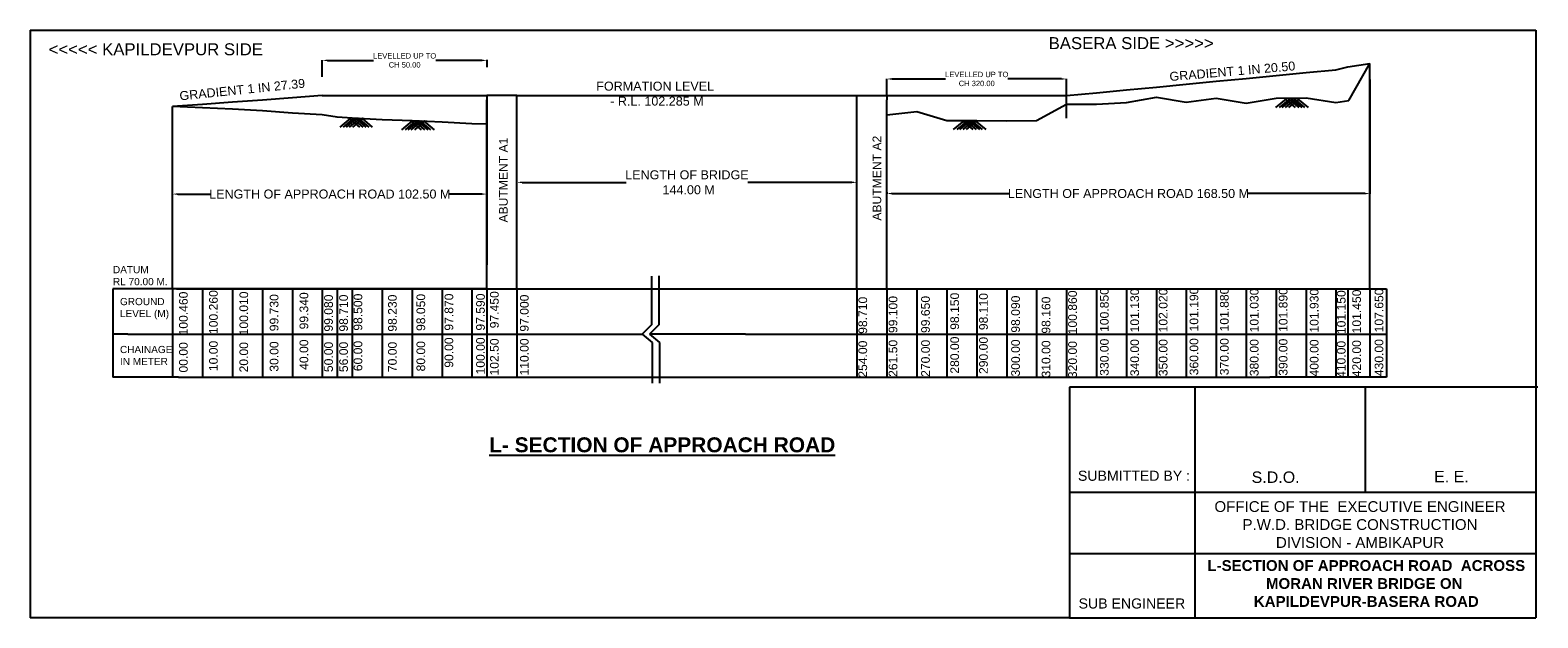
# Model space of a CAD drawing. Header units: metres. Extents: x 4624061 to 4875892, y -237585 to -139458.
import ezdxf

# ---------------------------------------------------------------- set-up
doc = ezdxf.new("R2010")
doc.units = ezdxf.units.M
doc.header["$LTSCALE"] = 20
doc.header["$MEASUREMENT"] = 0
doc.layers.add('GROUND_LVL', color=114, linetype='Continuous')
doc.styles.add('ARIAL', font='arial.ttf')
doc.styles.get("Standard").update_dxf_attribs({"font": 'arial.ttf', "height": 700})
doc.dimstyles.get("Standard").update_dxf_attribs({"dimscale": 0.507, "dimtxt": 700, "dimasz": 1700, "dimexe": 50, "dimexo": 25, "dimgap": 0.09, "dimtad": 0, "dimtoh": 1, "dimdec": 0, "dimzin": 0, "dimdsep": 46, "dimtxsty": 'Standard', "dimcen": 0.09, "dimclrd": 256, "dimclre": 256, "dimadec": 0, "dimazin": 0, "dimtfac": 1, "dimtdec": 0, "dimtix": 1, "dimtofl": 0, "dimtmove": 0, "dimatfit": 0, "dimfxl": 50, "dimtolj": 1, "dimtzin": 0, "dimlwd": -1, "dimlwe": -1, "dimarcsym": 0})

# ---------------------------------------------------------------- blocks, each defined once
blk = doc.blocks.new('*D33')
at = {"transparency": 16777216}
for p, q in [((4705361, -182663), (4705361, -164841)), ((4706223, -164867), (4723594, -164867)), ((4761308, -164867), (4743936, -164867)), ((4762169, -166046), (4762169, -164841))]:
    blk.add_line(p, q, dxfattribs=at)
for points in [[(4706223, -164723), (4706223, -165010), (4705361, -164867)], [(4761308, -164723), (4761308, -165010), (4762169, -164867)]]:
    blk.add_solid(points, dxfattribs=at)
at = {"layer": 'Defpoints', "color": 0, "transparency": 16777216}
for p in [(4762169, -164867), (4762169, -166059), (4705361, -182675)]:
    blk.add_point(p, dxfattribs=at)
at = {"color": 0, "transparency": 16777216, "insert": (4733765, -164867), "char_height": 700, "attachment_point": 5}
blk.add_mtext('\\A1;{\\H2.1429x;LENGTH OF BRIDGE\\P 144.00 M}', dxfattribs=at)
blk = doc.blocks.new('*D34')
at = {"transparency": 16777216}
for p, q in [((4700361, -151123), (4700361, -166853)), ((4647861, -166815), (4647861, -166803)), ((4648723, -166828), (4654121, -166828)), ((4699499, -166828), (4694100, -166828))]:
    blk.add_line(p, q, dxfattribs=at)
for points in [[(4648723, -166684), (4648723, -166972), (4647861, -166828)], [(4699499, -166684), (4699499, -166972), (4700361, -166828)]]:
    blk.add_solid(points, dxfattribs=at)
at = {"layer": 'Defpoints', "color": 0, "transparency": 16777216}
for p in [(4700361, -151110), (4647861, -166828), (4700361, -166828)]:
    blk.add_point(p, dxfattribs=at)
at = {"color": 0, "transparency": 16777216, "insert": (4674111, -166828), "char_height": 700, "attachment_point": 5}
blk.add_mtext('\\A1;{\\H2.1429x;LENGTH OF APPROACH ROAD 102.50 M}', dxfattribs=at)
blk = doc.blocks.new('*D35')
at = {"transparency": 16777216}
for p, q in [((4847855, -147682), (4847855, -166763)), ((4767169, -166496), (4767169, -166763)), ((4768031, -166737), (4787523, -166737)), ((4846993, -166737), (4827502, -166737))]:
    blk.add_line(p, q, dxfattribs=at)
for points in [[(4768031, -166594), (4768031, -166881), (4767169, -166737)], [(4846993, -166594), (4846993, -166881), (4847855, -166737)]]:
    blk.add_solid(points, dxfattribs=at)
at = {"layer": 'Defpoints', "color": 0, "transparency": 16777216}
for p in [(4847855, -147669), (4767169, -166483), (4847855, -166737)]:
    blk.add_point(p, dxfattribs=at)
at = {"color": 0, "transparency": 16777216, "insert": (4807512, -166737), "char_height": 700, "attachment_point": 5}
blk.add_mtext('\\A1;{\\H2.1429x;LENGTH OF APPROACH ROAD 168.50 M}', dxfattribs=at)
blk = doc.blocks.new('*D36')
at = {"transparency": 16777216}
for p, q in [((4767169, -150378), (4767169, -147585)), ((4768031, -147610), (4776968, -147610)), ((4796308, -147610), (4787371, -147610)), ((4797169, -150378), (4797169, -147585))]:
    blk.add_line(p, q, dxfattribs=at)
for points in [[(4768031, -147466), (4768031, -147754), (4767169, -147610)], [(4796308, -147466), (4796308, -147754), (4797169, -147610)]]:
    blk.add_solid(points, dxfattribs=at)
at = {"layer": 'Defpoints', "color": 0, "transparency": 16777216}
for p in [(4797169, -147610), (4767169, -150390), (4797169, -150390)]:
    blk.add_point(p, dxfattribs=at)
at = {"color": 0, "transparency": 16777216, "insert": (4782169, -147610), "char_height": 700, "attachment_point": 5}
blk.add_mtext('\\A1;{\\H1.2857x;LEVELLED UP TO \\PCH 320.00}', dxfattribs=at)
blk = doc.blocks.new('*D37')
at = {"transparency": 16777216}
for p, q in [((4672861, -147273), (4672861, -144480)), ((4673723, -144505), (4681409, -144505)), ((4699499, -144505), (4691812, -144505)), ((4700361, -144431), (4700361, -144531))]:
    blk.add_line(p, q, dxfattribs=at)
for points in [[(4673723, -144362), (4673723, -144649), (4672861, -144505)], [(4699499, -144362), (4699499, -144649), (4700361, -144505)]]:
    blk.add_solid(points, dxfattribs=at)
at = {"layer": 'Defpoints', "color": 0, "transparency": 16777216}
for p in [(4700361, -144419), (4700361, -144505), (4672861, -147285)]:
    blk.add_point(p, dxfattribs=at)
at = {"color": 0, "transparency": 16777216, "insert": (4686611, -144505), "char_height": 700, "attachment_point": 5}
blk.add_mtext('\\A1;{\\H1.2857x;LEVELLED UP TO \\PCH 50.00}', dxfattribs=at)

msp = doc.modelspace()

# ---------------------------------------------------------------- linework, layer by layer
at = {"color": 7}
for p, q in [((4624060.8, -139458.2), (4853347.7, -139458.2)), ((4624060.8, -139458.2), (4624060.8, -237584.9)), ((4853347.7, -139458.2), (4875575.2, -139458.2)), ((4875575.2, -139458.2), (4875575.2, -237584.9)), ((4700360.7, -144530.5), (4700360.7, -145625.5)), ((4844327.9, -151225.4), (4847854.7, -145025.4)), ((4847854.7, -182675.4), (4847854.7, -145025.4)), ((4847854.7, -182675.4), (4847854.7, -147669.4)), ((4672860.7, -150390.4), (4700360.7, -150390.4)), ((4705360.7, -150390.4), (4700360.7, -150390.4)), ((4700360.7, -150390.4), (4700360.7, -151110.4)), ((4705360.7, -182675.4), (4705360.7, -150390.4)), ((4705360.7, -150390.4), (4767169.5, -150390.4)), ((4762169.5, -182675.4), (4762169.5, -150390.4)), ((4767169.5, -150390.4), (4767169.5, -151110.4)), ((4767169.5, -150390.4), (4797169.5, -150390.4)), ((4797169.5, -150607.8), (4797169.5, -150390.4)), ((4812169.5, -150655.4), (4817169.5, -151485.4)), ((4817169.5, -151485.4), (4822169.5, -150795.4)), ((4822169.5, -150795.4), (4827169.5, -151645.4)), ((4827169.5, -151645.4), (4832169.5, -150785.4)), ((4832169.5, -150785.4), (4837169.5, -150745.4)), ((4837169.5, -150745.4), (4842169.5, -151525.4)), ((4647860.7, -182675.4), (4647860.7, -152215.4)), ((4700360.7, -182675.4), (4700360.7, -151110.4)), ((4700360.7, -182675.4), (4700360.7, -151110.4)), ((4700360.7, -182675.4), (4700360.7, -151110.4)), ((4700360.7, -182675.4), (4700360.7, -151110.4)), ((4700360.7, -151110.4), (4700360.7, -178650.4)), ((4705360.7, -182675.4), (4705360.7, -151110.4)), ((4705360.7, -182675.4), (4705360.7, -151110.4)), ((4767169.5, -182675.4), (4767169.5, -151110.4)), ((4767169.5, -153575.4), (4772169.5, -153025.4)), ((4767169.5, -182675.4), (4767169.5, -153575.4)), ((4842169.5, -151525.4), (4844327.9, -151225.4)), ((4700360.7, -182675.4), (4700360.7, -155135.4)), ((4767169.5, -182675.4), (4767169.5, -153685.4)), ((4637878.5, -182675.4), (4637878.5, -197412.8)), ((4638321.6, -182675.4), (4637878.5, -182675.4)), ((4648524.1, -182675.4), (4638321.6, -182675.4)), ((4647860.7, -182675.4), (4647860.7, -197412.8)), ((4700360.7, -182675.4), (4648524.1, -182675.4)), ((4648524.1, -182675.4), (4712920, -182675.4)), ((4652860.7, -182675.4), (4652860.7, -197412.8)), ((4657860.7, -182675.4), (4657860.7, -197412.8)), ((4662860.7, -182675.4), (4662860.7, -197412.8)), ((4694360.7, -182675.4), (4664360.7, -182675.4)), ((4667860.7, -182675.4), (4667860.7, -197412.8)), ((4672860.7, -182675.4), (4672860.7, -197412.8)), ((4675360.7, -182675.4), (4675360.7, -197412.8)), ((4677860.7, -182675.4), (4677860.7, -197412.8)), ((4682860.7, -182675.4), (4682860.7, -197412.8)), ((4687860.7, -182675.4), (4687860.7, -197412.8)), ((4692860.7, -182675.4), (4692860.7, -197412.8)), ((4697860.7, -182675.4), (4697860.7, -197412.8)), ((4700360.7, -182675.4), (4712920, -182675.4)), ((4700360.7, -182675.4), (4700360.7, -197412.8)), ((4705360.7, -182675.4), (4705360.7, -197412.8)), ((4712920, -182675.4), (4743571.3, -182675.4)), ((4712920, -182675.4), (4743571.3, -182675.4)), ((4743571.3, -182675.4), (4757169.5, -182675.4)), ((4743571.3, -182675.4), (4831104.1, -182675.4)), ((4762169.5, -182675.4), (4762169.5, -197412.8)), ((4763169.5, -182675.4), (4763199.5, -182675.4)), ((4763199.5, -182675.4), (4793199.5, -182675.4)), ((4767169.5, -182675.4), (4767169.5, -197412.8)), ((4772169.5, -182675.4), (4772169.5, -197412.8)), ((4777169.5, -182675.4), (4777169.5, -197412.8)), ((4782169.5, -182675.4), (4782169.5, -197412.8)), ((4787169.5, -182675.4), (4787169.5, -197412.8)), ((4792169.5, -182675.4), (4792169.5, -197412.8)), ((4797169.5, -182675.4), (4797169.5, -197412.8)), ((4802169.5, -182675.4), (4802169.5, -197412.8)), ((4807169.5, -182675.4), (4807169.5, -197412.8)), ((4812169.5, -182675.4), (4812169.5, -197412.8)), ((4817169.5, -182675.4), (4817169.5, -197412.8)), ((4822169.5, -182675.4), (4822169.5, -197412.8)), ((4827169.5, -182675.4), (4827169.5, -197412.8)), ((4831104.1, -182675.4), (4847854.7, -182675.4)), ((4832169.5, -182675.4), (4832169.5, -197412.8)), ((4837169.5, -182675.4), (4837169.5, -197412.8)), ((4842169.5, -182675.4), (4842169.5, -197412.8)), ((4844169.5, -182675.4), (4844169.5, -197412.8)), ((4847854.7, -182675.4), (4847854.7, -190219.3)), ((4847854.7, -182675.4), (4850633.8, -182675.4)), ((4850633.8, -182675.4), (4850633.8, -190219.3)), ((4638321.6, -190219.3), (4637878.5, -190219.3)), ((4640360.7, -190219.3), (4638321.6, -190219.3)), ((4640360.7, -190219.3), (4712920, -190219.3)), ((4712920, -190219.3), (4726264.5, -190219.3)), ((4743571.3, -190219.3), (4727487.9, -190219.3)), ((4743571.3, -190219.3), (4831104.1, -190219.3)), ((4831104.1, -190219.3), (4847854.7, -190219.3)), ((4847854.7, -190219.3), (4847854.7, -197412.8)), ((4847854.7, -190219.3), (4850633.8, -190219.3)), ((4850633.8, -190219.3), (4850633.8, -197412.8)), ((4638321.6, -197412.8), (4637878.5, -197412.8)), ((4648847.3, -197412.8), (4638321.6, -197412.8)), ((4648847.3, -197412.8), (4712920, -197412.8)), ((4707772.6, -197412.8), (4743571.3, -197412.8)), ((4743571.3, -197412.8), (4831104.1, -197412.8)), ((4847854.7, -197412.8), (4831104.1, -197412.8)), ((4850633.8, -197412.8), (4847854.7, -197412.8)), ((4797689.6, -216582.9), (4875575.2, -216582.9)), ((4875575.2, -226899.7), (4797689.6, -226899.7)), ((4775462, -237584.9), (4624060.8, -237584.9)), ((4797689.6, -237584.9), (4775462, -237584.9)), ((4797689.6, -237584.9), (4875575.2, -237584.9))]:
    msp.add_line(p, q, dxfattribs=at)
at = {"color": 0}
for p, q in [((4797169.5, -154172.8), (4797169.5, -150607.8)), ((4727847.3, -180524), (4727847.3, -188648.3)), ((4729070.8, -180505.5), (4729070.8, -188648.3)), ((4727847.3, -188648.3), (4726264.5, -190219.3)), ((4727847.3, -188648.3), (4726264.5, -190219.3)), ((4729070.8, -188648.3), (4727487.9, -190219.3)), ((4729070.8, -188648.3), (4727487.9, -190219.3)), ((4726264.5, -190219.3), (4727955.8, -191592)), ((4727487.9, -190219.3), (4729179.3, -191592)), ((4727955.8, -191592), (4727955.8, -198395.7)), ((4729179.3, -191592), (4729179.3, -198395.7)), ((4875891.7, -199043.4), (4797689.6, -199043.4)), ((4818612, -199043.4), (4818612, -237584.9)), ((4847078.2, -216582.9), (4847078.2, -199043.4))]:
    msp.add_line(p, q, dxfattribs=at)
msp.add_line((4797689.6, -199043.4), (4797689.6, -237584.9))
at = {"color": 7}
for points in [[(4797169.5, -150390.4), (4802169.5, -149910.4), (4807169.5, -149430.4), (4812169.5, -148950.4), (4817169.5, -148470.4), (4822169.5, -147990.4), (4827169.5, -147510.4), (4832169.5, -147030.4), (4837169.5, -146550.4), (4842169.5, -146070.4), (4844169.5, -145590.4), (4847854.7, -145025.4)], [(4672860.7, -150390.4), (4667860.7, -150755.4), (4662860.7, -151120.4), (4657860.7, -151485.4), (4652860.7, -151850.4), (4647860.7, -152215.4)], [(4802169.5, -151825.4), (4807169.5, -151545.4), (4812169.5, -150655.4)], [(4700360.7, -155135.4), (4697860.7, -155085.4), (4692860.7, -154805.4), (4687860.7, -154625.4), (4682860.7, -154445.4), (4677860.7, -154175.4), (4675360.7, -153965.4), (4672860.7, -153595.4), (4667860.7, -153335.4), (4662860.7, -152945.4), (4657860.7, -152665.4), (4652860.7, -152415.4), (4647860.7, -152215.4)], [(4772169.5, -153025.4), (4777169.5, -154525.4)], [(4787169.5, -154585.4), (4792169.5, -154515.4), (4797169.5, -151815.4)], [(4797169.5, -151815.4), (4802169.5, -151825.4)], [(4777169.5, -154525.4), (4782169.5, -154525.4), (4787169.5, -154585.4)]]:
    msp.add_lwpolyline(points, dxfattribs=at)
at = {"layer": 'GROUND_LVL', "color": 0}
for p, q in [((4833862.8, -150903.1), (4832098, -152358.2)), ((4834452.6, -150903.1), (4832687.7, -152358.2)), ((4834916.4, -150903.1), (4833151.6, -152358.2)), ((4833615.2, -150903.1), (4835380, -152358.2)), ((4835438.3, -150903.1), (4833673.4, -152358.2)), ((4834182.6, -150903.1), (4835947.4, -152358.2)), ((4836005.7, -150903.1), (4834240.8, -152358.2)), ((4834704.4, -150903.1), (4836469.3, -152358.2)), ((4835168.3, -150903.1), (4836933.1, -152358.2)), ((4835758, -150903.1), (4837522.9, -152358.2)), ((4677541, -154175.4), (4675776.1, -155630.4)), ((4678130.8, -154175.4), (4676365.9, -155630.4)), ((4678594.6, -154175.4), (4676829.8, -155630.4)), ((4677293.3, -154175.4), (4679058.2, -155630.4)), ((4679116.5, -154175.4), (4677351.6, -155630.4)), ((4677860.7, -154175.4), (4679625.6, -155630.4)), ((4679683.9, -154175.4), (4677919, -155630.4)), ((4678382.6, -154175.4), (4680147.4, -155630.4)), ((4678846.4, -154175.4), (4680611.3, -155630.4)), ((4679436.2, -154175.4), (4681201, -155630.4)), ((4687860.7, -154625.4), (4686095.9, -156080.4)), ((4688450.5, -154625.4), (4686685.6, -156080.4)), ((4688914.4, -154625.4), (4687149.5, -156080.4)), ((4687613.1, -154625.4), (4689377.9, -156080.4)), ((4689436.2, -154625.4), (4687671.3, -156080.4)), ((4688180.5, -154625.4), (4689945.3, -156080.4)), ((4690003.6, -154625.4), (4688238.7, -156080.4)), ((4688702.3, -154625.4), (4690467.2, -156080.4)), ((4689166.2, -154625.4), (4690931, -156080.4)), ((4689755.9, -154625.4), (4691520.8, -156080.4)), ((4780009.8, -154582), (4778244.9, -156037.1)), ((4780599.6, -154582), (4778834.7, -156037.1)), ((4781063.4, -154582), (4779298.6, -156037.1)), ((4779762.1, -154582), (4781527, -156037.1)), ((4781585.3, -154582), (4779820.4, -156037.1)), ((4780329.5, -154582), (4782094.4, -156037.1)), ((4782152.7, -154582), (4780387.8, -156037.1)), ((4780851.4, -154582), (4782616.2, -156037.1)), ((4781315.2, -154582), (4783080.1, -156037.1)), ((4781905, -154582), (4783669.8, -156037.1))]:
    msp.add_line(p, q, dxfattribs=at)

# ---------------------------------------------------------------- texts
at = {"attachment_point": 1}
for s, insert, char_height, width in [('BASERA SIDE >>>>>', (4794183, -140627.2), 2000, 43646.108), ('<<<<< KAPILDEVPUR SIDE', (4627149.3, -141651.5), 2000, 50479.645), ('FORMATION LEVEL\\P    - R.L. 102.285 M', (4718621.1, -148052.1), 1500, 50379.758), ('GROUND\\PLEVEL (M)\\P\\P\\PCHAINAGE \\PIN METER', (4639062.4, -184175.3), 1200, 8197.664), ('\\pxqc;{\\fArial|b1|i0|c0|p34;\\LL- SECTION OF APPROACH ROAD}', (4683494.1, -207445.8), 2500, 92274.652)]:
    msp.add_mtext(s, dxfattribs=dict(at, insert=insert, char_height=char_height, width=width))
at = {"color": 0, "char_height": 1500, "attachment_point": 1}
for s, insert, rotation in [('GRADIENT 1 IN 20.50', (4814300.6, -146470.6), 4.937773), ('GRADIENT 1 IN 27.39', (4648931.6, -149702.4), 5.858662)]:
    msp.add_mtext(s, dxfattribs=dict(at, insert=insert, rotation=rotation))
at = {"char_height": 1450, "width": 16709.166, "attachment_point": 1, "rotation": 90}
for s, insert in [(' ABUTMENT A1', (4702385.3, -172139.7)), (' ABUTMENT A2', (4764769.5, -171825.1)), (' 10.00  100.260', (4653942, -196951)), ('  320.00  100.860', (4797445.1, -198688.4)), ('  330.00  100.850', (4802756.1, -198289.4)), ('  340.00  101.130', (4807825.7, -198368.5)), ('  350.00  102.020', (4812578.6, -198368.5)), ('  360.00  101.190', (4817727.4, -198210.3)), ('  370.00  101.880', (4822797.1, -198210.3)), ('  380.00  101.030', (4827787.6, -198368.5)), ('  390.00  101.890', (4832619.6, -198289.4)), ('  400.00  101.930', (4837804.8, -198412)), ('  410.00  101.150', (4842327.9, -198651.7)), ('  420.00  101.450', (4844897, -198535)), ('  430.00  107.650', (4848633.8, -198360.1)), (' 00.00  100.460', (4648929, -197188.1)), (' 20.00  100.010', (4659015.1, -197169.1)), (' 30.00   99.730', (4664079.4, -197051)), (' 40.00   99.340', (4669059.6, -196739.2)), (' 50.00   99.080', (4673175.4, -197114.3)), (' 56.00   98.710', (4675686.5, -197114.3)), (' 60.00   98.500', (4678087.2, -196961.5)), (' 70.00   98.230', (4683838.7, -197119.5)), (' 80.00   98.050', (4688589.8, -197003.2)), ('90.00  97.870', (4693280.3, -195826.1)), (' 100.00  97.590', (4698551.1, -197508.6)), (' 102.50   97.450', (4700874.1, -197686.3)), (' 110.00  97.000', (4705874.1, -197686.3)), (' 254.00  98.710', (4762407, -198049.4)), (' 261.50  99.100', (4767456.5, -197917.6)), (' 270.00  99.650', (4772886.7, -197910.8)), (' 280.00  98.150', (4777761.1, -197375.7)), (' 290.00  98.110', (4782565.3, -197432.8)), ('  300.00  98.090', (4787929.2, -198418.4)), ('  310.00  98.160', (4793017.5, -198584.5))]:
    msp.add_mtext(s, dxfattribs=dict(at, insert=insert))
at = {"color": 0, "insert": (4637895.6, -178844.9), "char_height": 1200, "width": 9194.529, "attachment_point": 1}
msp.add_mtext('DATUM \\PRL 70.00 M.', dxfattribs=at)
at = {"color": 0, "style": 'ARIAL'}
for s, insert, char_height, width, attachment_point in [('SUBMITTED BY :', (4799073.3, -213012.7), 1687.5, 18800.607, 1), ('S.D.O.', (4828084.8, -213143.2), 1912.5, 6338.841, 1), ('E. E.', (4858554.3, -213045.3), 1912.5, 6752.816, 1), ('OFFICE OF THE  EXECUTIVE ENGINEER\\PP.W.D. BRIDGE CONSTRUCTION \\PDIVISION - AMBIKAPUR', (4846183.2, -218105.1), 1800, 48606.95, 2), ('{\\fArial|b1|i0|c0|p34;L-SECTION OF APPROACH ROAD  ACROSS} {\\fArial|b1|i0|c0|p34;MORAN RIVER BRIDGE ON  KAPILDEVPUR-BASERA ROAD }', (4847237.8, -227954.3), 1800, 57183.223, 2), ('SUB ENGINEER', (4799179.1, -234340.8), 1687.5, 21396.922, 1)]:
    msp.add_mtext(s, dxfattribs=dict(at, insert=insert, char_height=char_height, width=width, attachment_point=attachment_point))

# ---------------------------------------------------------------- dimensions: what is measured, and where the dimension line sits
at = {"color": 7}
for base, p1, p2, text, picture, middle in [((4700360.7, -144505.2), (4672860.7, -147285.5), (4700360.7, -144418.6), '{\\H1.2857x;LEVELLED UP TO \\PCH 50.00}', '*D37', (4686610.7, -144505.2)), ((4797169.5, -147610.1), (4767169.5, -150390.4), (4797169.5, -150390.4), '{\\H1.2857x;LEVELLED UP TO \\PCH 320.00}', '*D36', (4782169.5, -147610.1))]:
    dim = msp.add_linear_dim(base=base, p1=p1, p2=p2, text=text, dimstyle='Standard', override={"dimfxl": 300}, dxfattribs=at)
    dim.commit()
    dim.dimension.update_dxf_attribs({"geometry": picture, "text_midpoint": middle})
at = {"color": 0}
for base, p1, p2, text, picture, middle in [((4847854.7, -166737.5), (4767169.5, -166483.2), (4847854.7, -147669.4), '{\\H2.1429x;LENGTH OF APPROACH ROAD 168.50 M}', '*D35', (4807512.1, -166737.5)), ((4700360.7, -166827.9), (4647860.7, -166827.9), (4700360.7, -151110.4), '{\\H2.1429x;LENGTH OF APPROACH ROAD 102.50 M}', '*D34', (4674110.7, -166827.9)), ((4762169.5, -164866.6), (4705360.7, -182675.4), (4762169.5, -166058.5), '{\\H2.1429x;LENGTH OF BRIDGE\\P 144.00 M}', '*D33', (4733765.1, -164866.6))]:
    dim = msp.add_linear_dim(base=base, p1=p1, p2=p2, text=text, dimstyle='Standard', override={"dimfxl": 300}, dxfattribs=at)
    dim.commit()
    dim.dimension.update_dxf_attribs({"geometry": picture, "text_midpoint": middle})

doc.saveas('drawing.dxf')
